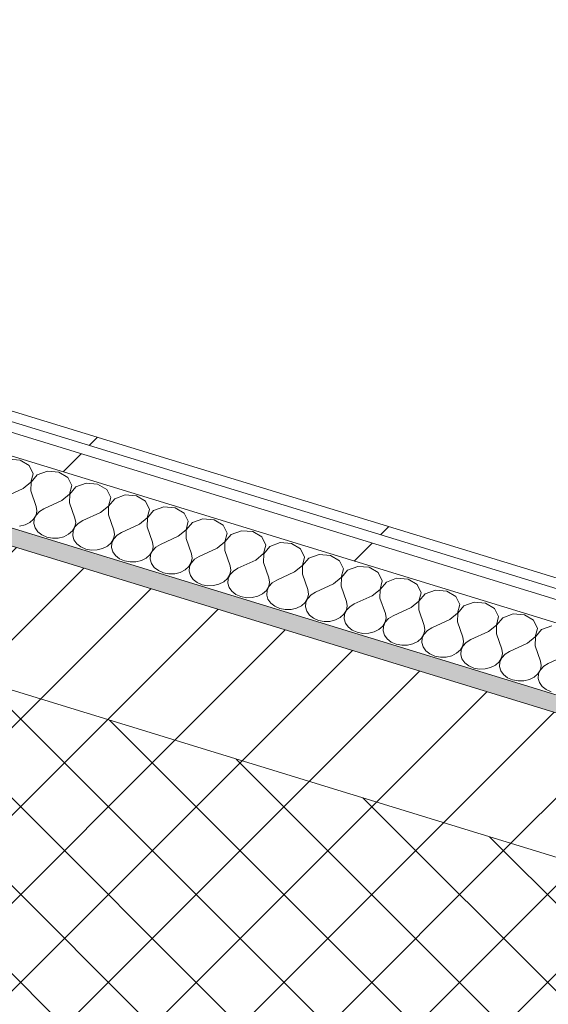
# Model space of a CAD drawing. Header units: millimetres. Extents: x -2220 to 52371, y -4077 to 6953.
# Tile 93 of 256: x 5770 to 6025, y -2556 to -2080. Entities that reach past the tile are written whole.
import ezdxf

# ---------------------------------------------------------------- set-up
doc = ezdxf.new("R2010")
doc.units = ezdxf.units.MM
doc.header["$MEASUREMENT"] = 0
doc.linetypes.add('Wipeout_Contour', pattern=[1000, 0, -1000])
doc.layers.add('12_FAÇ_Façana', color=7, linetype='Continuous')
doc.layers.add('Nuevo_08_E_Envans secs', color=7, linetype='Continuous')
for name, color, linetype, lineweight, true_color in [('12_FAÇ_Façana_Pluma_Nº__174', 7, 'Continuous', 13, 0xe4ad2c), ('12_FAÇ_Façana_Pluma_Nº__176', 7, 'Continuous', 15, 0x93a0c6), ('Nuevo_08_E_Envans secs_Pluma_Nº__102', 7, 'Continuous', 5, 0xcccccc), ('Nuevo_08_E_Envans secs_Pluma_Nº__171', 171, 'Continuous', 13, 0xaaaaff), ('Nuevo_08_E_Envans secs_Pluma_Nº__177', 7, 'Continuous', 15, 0xf7e046)]:
    doc.layers.add(name, color=color, linetype=linetype, lineweight=lineweight, true_color=true_color)
for name, color, linetype, lineweight in [('12_FAÇ_Façana_Pluma_Nº__2', 8, 'Continuous', 5), ('12_FAÇ_Façana_Pluma_Nº__7', 7, 'Continuous', 5), ('Nuevo_08_E_Envans secs_Pluma_Nº__1', 7, 'Continuous', 5)]:
    doc.layers.add(name, color=color, linetype=linetype, lineweight=lineweight)
pattern_1 = [(45, (0, 0), (-183.848, 183.848), [195, -65]), (45, (7e-14, 183.85), (-183.848, 183.848), [195, -65])]

# ---------------------------------------------------------------- blocks, each defined once
blk = doc.blocks.new('Elem Sección_14_1')
at = {"layer": '12_FAÇ_Façana_Pluma_Nº__174', "linetype": 'Continuous', "lineweight": 13, "true_color": 0xe4ad2c}
h = blk.add_hatch(dxfattribs=at)
h.set_pattern_fill('SATE_Aislamiento_0001', color=42, style=0, pattern_type=2)
h.set_pattern_definition([(45, (0, 0), (-21.2132, 21.2132), []), (135, (0, 0), (21.2132, 21.2132), [])])
h.paths.add_polyline_path([(6103.5, -2664.8), (6174.97, -2529.96), (6135.6, -2517.87), (949.17, -926.22), (909.8, -914.14), (838.34, -1048.99)])
at = {"layer": '12_FAÇ_Façana_Pluma_Nº__176', "linetype": 'Continuous', "lineweight": 0, "true_color": 0x495063}
blk.add_hatch(color=251, dxfattribs=at).paths.add_polyline_path([(6167.36, -2457.94), (6171.33, -2450.45), (984.9, -858.8), (980.93, -866.29)])
at = {"layer": '12_FAÇ_Façana_Pluma_Nº__2', "linetype": 'Continuous', "lineweight": 5}
h = blk.add_hatch(dxfattribs=at)
h.set_pattern_fill('Ceramic_0001', color=8, style=0, pattern_type=2)
h.set_pattern_definition([(45, (0, 0), (-21.2132, 21.2132), [])])
h.paths.add_polyline_path([(980.93, -866.29), (949.17, -926.22), (6135.6, -2517.87), (6167.36, -2457.94)])
at = {"layer": '12_FAÇ_Façana_Pluma_Nº__7', "color": 7, "linetype": 'Continuous', "lineweight": 5}
blk.add_line((980.93, -866.29), (6167.36, -2457.94), dxfattribs=at)
at = {"layer": '12_FAÇ_Façana_Pluma_Nº__7', "color": 7, "linetype": 'Continuous', "lineweight": 5, "flags": 128}
blk.add_lwpolyline([(909.8, -914.14), (949.17, -926.22), (6135.6, -2517.87), (6174.97, -2529.96)], dxfattribs=at)
blk = doc.blocks.new('*X142')
at = {"layer": 'Nuevo_08_E_Envans secs_Pluma_Nº__102', "color": 254, "linetype": 'Continuous', "lineweight": 5, "true_color": 0xcccccc}
for p, q in [((5769.77, -2293.2), (5764.27, -2292.76)), ((5774.13, -2295.78), (5769.77, -2293.2)), ((5776.06, -2299.72), (5774.13, -2295.78)), ((5783.02, -2298.51), (5778.04, -2300.33)), ((5788.51, -2298.96), (5783.02, -2298.51)), ((5774.98, -2303.84), (5776.06, -2299.72)), ((5778.04, -2300.33), (5775.06, -2303.87)), ((5792.87, -2301.53), (5788.51, -2298.96)), ((5794.8, -2305.47), (5792.87, -2301.53)), ((5771.21, -2306.92), (5762.57, -2310.9)), ((5771.21, -2306.92), (5774.98, -2303.84)), ((5775.06, -2303.87), (5774.96, -2308.07)), ((5774.96, -2308.07), (5777.56, -2315.5)), ((5793.73, -2309.6), (5794.8, -2305.47)), ((5796.78, -2306.08), (5793.8, -2309.62)), ((5801.77, -2304.26), (5796.78, -2306.08)), ((5807.26, -2304.71), (5801.77, -2304.26)), ((5811.62, -2307.29), (5807.26, -2304.71)), ((5813.55, -2311.23), (5811.62, -2307.29)), ((5789.96, -2312.67), (5781.31, -2316.66)), ((5789.96, -2312.67), (5793.73, -2309.6)), ((5793.8, -2309.62), (5793.71, -2313.82)), ((5812.47, -2315.35), (5813.55, -2311.23)), ((5815.53, -2311.83), (5812.55, -2315.37)), ((5820.51, -2310.02), (5815.53, -2311.83)), ((5826, -2310.46), (5820.51, -2310.02)), ((5830.37, -2313.04), (5826, -2310.46)), ((5777.47, -2319.71), (5777.9, -2317.61)), ((5777.9, -2317.61), (5777.56, -2315.5)), ((5781.31, -2316.66), (5779.15, -2317.99)), ((5793.71, -2313.82), (5796.31, -2321.26)), ((5808.71, -2318.43), (5812.47, -2315.35)), ((5812.55, -2315.37), (5812.45, -2319.58)), ((5832.3, -2316.98), (5830.37, -2313.04)), ((5831.22, -2321.1), (5832.3, -2316.98)), ((5834.27, -2317.59), (5831.29, -2321.13)), ((5839.26, -2315.77), (5834.27, -2317.59)), ((5844.75, -2316.21), (5839.26, -2315.77)), ((5849.11, -2318.79), (5844.75, -2316.21)), ((5774.49, -2323.25), (5776.3, -2321.64)), ((5776.3, -2321.64), (5777.47, -2319.71)), ((5776.63, -2321.74), (5776.47, -2323.86)), ((5777.55, -2319.73), (5776.63, -2321.74)), ((5779.15, -2317.99), (5777.55, -2319.73)), ((5796.65, -2323.36), (5796.31, -2321.26)), ((5800.06, -2322.41), (5797.89, -2323.75)), ((5808.71, -2318.43), (5800.06, -2322.41)), ((5812.45, -2319.58), (5815.05, -2327.01)), ((5827.45, -2324.18), (5831.22, -2321.1)), ((5831.29, -2321.13), (5831.2, -2325.33)), ((5851.04, -2322.73), (5849.11, -2318.79)), ((5858, -2321.52), (5853.02, -2323.34)), ((5863.49, -2321.97), (5858, -2321.52)), ((5867.86, -2324.55), (5863.49, -2321.97)), ((5769.51, -2325.07), (5772.16, -2324.42)), ((5772.16, -2324.42), (5774.49, -2323.25)), ((5776.47, -2323.86), (5777.07, -2325.93)), ((5777.07, -2325.93), (5778.4, -2327.79)), ((5795.05, -2327.39), (5796.22, -2325.46)), ((5796.29, -2325.48), (5795.37, -2327.49)), ((5796.22, -2325.46), (5796.65, -2323.36)), ((5797.89, -2323.75), (5796.29, -2325.48)), ((5815.39, -2329.12), (5815.05, -2327.01)), ((5827.45, -2324.18), (5818.8, -2328.16)), ((5831.2, -2325.33), (5833.8, -2332.76)), ((5846.2, -2329.93), (5849.96, -2326.86)), ((5850.04, -2326.88), (5849.95, -2331.08)), ((5849.96, -2326.86), (5851.04, -2322.73)), ((5853.02, -2323.34), (5850.04, -2326.88)), ((5869.79, -2328.48), (5867.86, -2324.55)), ((5778.4, -2327.79), (5780.34, -2329.31)), ((5780.34, -2329.31), (5782.76, -2330.37)), ((5782.76, -2330.37), (5785.46, -2330.89)), ((5785.46, -2330.89), (5788.25, -2330.82)), ((5788.25, -2330.82), (5790.91, -2330.17)), ((5790.91, -2330.17), (5793.23, -2329)), ((5793.23, -2329), (5795.05, -2327.39)), ((5795.37, -2327.49), (5795.21, -2329.61)), ((5795.21, -2329.61), (5795.82, -2331.68)), ((5795.82, -2331.68), (5797.14, -2333.55)), ((5813.79, -2333.14), (5814.96, -2331.21)), ((5815.04, -2331.24), (5814.12, -2333.24)), ((5814.96, -2331.21), (5815.39, -2329.12)), ((5816.64, -2329.5), (5815.04, -2331.24)), ((5818.8, -2328.16), (5816.64, -2329.5)), ((5846.2, -2329.93), (5837.55, -2333.91)), ((5849.95, -2331.08), (5852.54, -2338.52)), ((5868.71, -2332.61), (5869.79, -2328.48)), ((5871.77, -2329.09), (5868.78, -2332.63)), ((5876.75, -2327.27), (5871.77, -2329.09)), ((5882.24, -2327.72), (5876.75, -2327.27)), ((5886.6, -2330.3), (5882.24, -2327.72)), ((5888.53, -2334.24), (5886.6, -2330.3)), ((5797.14, -2333.55), (5799.09, -2335.07)), ((5799.09, -2335.07), (5801.51, -2336.13)), ((5801.51, -2336.13), (5804.21, -2336.64)), ((5804.21, -2336.64), (5807, -2336.57)), ((5807, -2336.57), (5809.65, -2335.93)), ((5809.65, -2335.93), (5811.98, -2334.75)), ((5811.98, -2334.75), (5813.79, -2333.14)), ((5814.12, -2333.24), (5813.96, -2335.36)), ((5813.96, -2335.36), (5814.56, -2337.43)), ((5833.71, -2336.97), (5834.14, -2334.87)), ((5835.38, -2335.25), (5833.78, -2336.99)), ((5834.14, -2334.87), (5833.8, -2332.76)), ((5837.55, -2333.91), (5835.38, -2335.25)), ((5864.94, -2335.68), (5856.29, -2339.67)), ((5864.94, -2335.68), (5868.71, -2332.61)), ((5868.78, -2332.63), (5868.69, -2336.84)), ((5887.45, -2338.36), (5888.53, -2334.24)), ((5890.51, -2334.84), (5887.53, -2338.38)), ((5895.49, -2333.03), (5890.51, -2334.84)), ((5900.99, -2333.47), (5895.49, -2333.03)), ((5905.35, -2336.05), (5900.99, -2333.47)), ((5907.28, -2339.99), (5905.35, -2336.05)), ((5814.56, -2337.43), (5815.89, -2339.3)), ((5815.89, -2339.3), (5817.83, -2340.82)), ((5817.83, -2340.82), (5820.25, -2341.88)), ((5828.4, -2341.68), (5830.72, -2340.51)), ((5830.72, -2340.51), (5832.54, -2338.89)), ((5832.54, -2338.89), (5833.71, -2336.97)), ((5832.87, -2338.99), (5832.7, -2341.11)), ((5832.7, -2341.11), (5833.31, -2343.19)), ((5833.78, -2336.99), (5832.87, -2338.99)), ((5852.45, -2342.72), (5852.88, -2340.62)), ((5854.13, -2341.01), (5852.53, -2342.74)), ((5852.88, -2340.62), (5852.54, -2338.52)), ((5856.29, -2339.67), (5854.13, -2341.01)), ((5868.69, -2336.84), (5871.29, -2344.27)), ((5883.69, -2341.44), (5875.04, -2345.42)), ((5883.69, -2341.44), (5887.45, -2338.36)), ((5887.53, -2338.38), (5887.44, -2342.59)), ((5906.2, -2344.11), (5907.28, -2339.99)), ((5909.26, -2340.6), (5906.28, -2344.14)), ((5914.24, -2338.78), (5909.26, -2340.6)), ((5919.73, -2339.23), (5914.24, -2338.78)), ((5924.09, -2341.8), (5919.73, -2339.23)), ((5820.25, -2341.88), (5822.96, -2342.39)), ((5822.96, -2342.39), (5825.74, -2342.32)), ((5825.74, -2342.32), (5828.4, -2341.68)), ((5833.31, -2343.19), (5834.63, -2345.05)), ((5834.63, -2345.05), (5836.58, -2346.57)), ((5847.15, -2347.43), (5849.47, -2346.26)), ((5849.47, -2346.26), (5851.28, -2344.65)), ((5851.28, -2344.65), (5852.45, -2342.72)), ((5851.61, -2344.75), (5851.45, -2346.87)), ((5852.53, -2342.74), (5851.61, -2344.75)), ((5871.63, -2346.38), (5871.29, -2344.27)), ((5875.04, -2345.42), (5872.87, -2346.76)), ((5887.44, -2342.59), (5890.04, -2350.02)), ((5902.43, -2347.19), (5906.2, -2344.11)), ((5906.28, -2344.14), (5906.18, -2348.34)), ((5926.02, -2345.74), (5924.09, -2341.8)), ((5924.94, -2349.87), (5926.02, -2345.74)), ((5932.98, -2344.53), (5928, -2346.35)), ((5938.48, -2344.98), (5932.98, -2344.53)), ((5942.84, -2347.56), (5938.48, -2344.98)), ((5836.58, -2346.57), (5839, -2347.63)), ((5839, -2347.63), (5841.7, -2348.15)), ((5841.7, -2348.15), (5844.49, -2348.08)), ((5844.49, -2348.08), (5847.15, -2347.43)), ((5851.45, -2346.87), (5852.05, -2348.94)), ((5852.05, -2348.94), (5853.38, -2350.81)), ((5853.38, -2350.81), (5855.32, -2352.33)), ((5868.22, -2352.01), (5870.03, -2350.4)), ((5870.03, -2350.4), (5871.2, -2348.47)), ((5870.36, -2350.5), (5870.19, -2352.62)), ((5871.27, -2348.5), (5870.36, -2350.5)), ((5871.2, -2348.47), (5871.63, -2346.38)), ((5872.87, -2346.76), (5871.27, -2348.5)), ((5890.37, -2352.13), (5890.04, -2350.02)), ((5902.43, -2347.19), (5893.78, -2351.17)), ((5906.18, -2348.34), (5908.78, -2355.77)), ((5921.18, -2352.94), (5924.94, -2349.87)), ((5925.02, -2349.89), (5924.93, -2354.09)), ((5928, -2346.35), (5925.02, -2349.89)), ((5944.77, -2351.5), (5942.84, -2347.56)), ((5951.73, -2350.29), (5946.75, -2352.1)), ((5957.22, -2350.73), (5951.73, -2350.29)), ((5961.58, -2353.31), (5957.22, -2350.73)), ((5855.32, -2352.33), (5857.74, -2353.38)), ((5857.74, -2353.38), (5860.45, -2353.9)), ((5860.45, -2353.9), (5863.23, -2353.83)), ((5863.23, -2353.83), (5865.89, -2353.19)), ((5865.89, -2353.19), (5868.22, -2352.01)), ((5870.19, -2352.62), (5870.8, -2354.69)), ((5870.8, -2354.69), (5872.12, -2356.56)), ((5888.78, -2356.15), (5889.94, -2354.23)), ((5890.02, -2354.25), (5889.1, -2356.25)), ((5889.94, -2354.23), (5890.37, -2352.13)), ((5891.62, -2352.51), (5890.02, -2354.25)), ((5893.78, -2351.17), (5891.62, -2352.51)), ((5909.12, -2357.88), (5908.78, -2355.77)), ((5921.18, -2352.94), (5912.53, -2356.92)), ((5924.93, -2354.09), (5927.53, -2361.53)), ((5939.92, -2358.7), (5943.69, -2355.62)), ((5943.77, -2355.64), (5943.67, -2359.85)), ((5943.69, -2355.62), (5944.77, -2351.5)), ((5946.75, -2352.1), (5943.77, -2355.64)), ((5963.51, -2357.25), (5961.58, -2353.31)), ((5872.12, -2356.56), (5874.07, -2358.08)), ((5874.07, -2358.08), (5876.49, -2359.14)), ((5876.49, -2359.14), (5879.19, -2359.65)), ((5879.19, -2359.65), (5881.98, -2359.58)), ((5881.98, -2359.58), (5884.64, -2358.94)), ((5884.64, -2358.94), (5886.96, -2357.76)), ((5886.96, -2357.76), (5888.78, -2356.15)), ((5889.1, -2356.25), (5888.94, -2358.37)), ((5888.94, -2358.37), (5889.54, -2360.44)), ((5889.54, -2360.44), (5890.87, -2362.31)), ((5907.52, -2361.91), (5908.69, -2359.98)), ((5908.76, -2360), (5907.85, -2362.01)), ((5908.69, -2359.98), (5909.12, -2357.88)), ((5910.37, -2358.26), (5908.76, -2360)), ((5912.53, -2356.92), (5910.37, -2358.26)), ((5939.92, -2358.7), (5931.28, -2362.68)), ((5943.67, -2359.85), (5946.27, -2367.28)), ((5962.44, -2361.37), (5963.51, -2357.25)), ((5965.49, -2357.86), (5962.51, -2361.4)), ((5970.48, -2356.04), (5965.49, -2357.86)), ((5975.97, -2356.48), (5970.48, -2356.04)), ((5980.33, -2359.06), (5975.97, -2356.48)), ((5982.26, -2363), (5980.33, -2359.06)), ((5890.87, -2362.31), (5892.82, -2363.83)), ((5892.82, -2363.83), (5895.23, -2364.89)), ((5895.23, -2364.89), (5897.94, -2365.4)), ((5900.73, -2365.34), (5903.38, -2364.69)), ((5903.38, -2364.69), (5905.71, -2363.52)), ((5905.71, -2363.52), (5907.52, -2361.91)), ((5907.85, -2362.01), (5907.69, -2364.12)), ((5907.69, -2364.12), (5908.29, -2366.2)), ((5927.43, -2365.73), (5927.87, -2363.63)), ((5929.11, -2364.02), (5927.51, -2365.75)), ((5927.87, -2363.63), (5927.53, -2361.53)), ((5931.28, -2362.68), (5929.11, -2364.02)), ((5958.67, -2364.45), (5950.02, -2368.43)), ((5958.67, -2364.45), (5962.44, -2361.37)), ((5962.51, -2361.4), (5962.42, -2365.6)), ((5981.18, -2367.12), (5982.26, -2363)), ((5984.24, -2363.61), (5981.26, -2367.15)), ((5989.22, -2361.79), (5984.24, -2363.61)), ((5994.71, -2362.24), (5989.22, -2361.79)), ((5999.08, -2364.82), (5994.71, -2362.24)), ((6001.01, -2368.75), (5999.08, -2364.82)), ((5897.94, -2365.4), (5900.73, -2365.34)), ((5908.29, -2366.2), (5909.62, -2368.06)), ((5909.62, -2368.06), (5911.56, -2369.58)), ((5911.56, -2369.58), (5913.98, -2370.64)), ((5922.13, -2370.44), (5924.45, -2369.27)), ((5924.45, -2369.27), (5926.27, -2367.66)), ((5926.27, -2367.66), (5927.43, -2365.73)), ((5926.59, -2367.76), (5926.43, -2369.88)), ((5926.43, -2369.88), (5927.04, -2371.95)), ((5927.51, -2365.75), (5926.59, -2367.76)), ((5946.18, -2371.48), (5946.61, -2369.39)), ((5947.86, -2369.77), (5946.26, -2371.51)), ((5946.61, -2369.39), (5946.27, -2367.28)), ((5950.02, -2368.43), (5947.86, -2369.77)), ((5962.42, -2365.6), (5965.02, -2373.03)), ((5977.42, -2370.2), (5981.18, -2367.12)), ((5981.26, -2367.15), (5981.16, -2371.35)), ((5999.93, -2372.88), (6001.01, -2368.75)), ((6002.99, -2369.36), (6000, -2372.9)), ((6007.97, -2367.54), (6002.99, -2369.36)), ((6013.46, -2367.99), (6007.97, -2367.54)), ((6017.82, -2370.57), (6013.46, -2367.99)), ((5913.98, -2370.64), (5916.68, -2371.16)), ((5916.68, -2371.16), (5919.47, -2371.09)), ((5919.47, -2371.09), (5922.13, -2370.44)), ((5927.04, -2371.95), (5928.36, -2373.82)), ((5928.36, -2373.82), (5930.31, -2375.34)), ((5943.2, -2375.02), (5945.01, -2373.41)), ((5945.01, -2373.41), (5946.18, -2371.48)), ((5945.34, -2373.51), (5945.18, -2375.63)), ((5946.26, -2371.51), (5945.34, -2373.51)), ((5965.36, -2375.14), (5965.02, -2373.03)), ((5968.77, -2374.18), (5966.6, -2375.52)), ((5977.42, -2370.2), (5968.77, -2374.18)), ((5981.16, -2371.35), (5983.76, -2378.79)), ((5996.16, -2375.95), (5999.93, -2372.88)), ((6000, -2372.9), (5999.91, -2377.1)), ((6019.75, -2374.51), (6017.82, -2370.57)), ((6018.67, -2378.63), (6019.75, -2374.51)), ((6026.71, -2373.3), (6021.73, -2375.11)), ((5930.31, -2375.34), (5932.72, -2376.39)), ((5932.72, -2376.39), (5935.43, -2376.91)), ((5935.43, -2376.91), (5938.22, -2376.84)), ((5938.22, -2376.84), (5940.87, -2376.2)), ((5940.87, -2376.2), (5943.2, -2375.02)), ((5945.18, -2375.63), (5945.78, -2377.7)), ((5945.78, -2377.7), (5947.11, -2379.57)), ((5947.11, -2379.57), (5949.05, -2381.09)), ((5961.94, -2380.78), (5963.76, -2379.16)), ((5963.76, -2379.16), (5964.93, -2377.24)), ((5964.08, -2379.26), (5963.92, -2381.38)), ((5965, -2377.26), (5964.08, -2379.26)), ((5964.93, -2377.24), (5965.36, -2375.14)), ((5966.6, -2375.52), (5965, -2377.26)), ((5984.1, -2380.89), (5983.76, -2378.79)), ((5996.16, -2375.95), (5987.51, -2379.94)), ((5999.91, -2377.1), (6002.51, -2384.54)), ((6014.91, -2381.71), (6018.67, -2378.63)), ((6018.75, -2378.65), (6018.66, -2382.86)), ((6021.73, -2375.11), (6018.75, -2378.65)), ((5949.05, -2381.09), (5951.47, -2382.15)), ((5951.47, -2382.15), (5954.17, -2382.66)), ((5954.17, -2382.66), (5956.96, -2382.59)), ((5956.96, -2382.59), (5959.62, -2381.95)), ((5959.62, -2381.95), (5961.94, -2380.78)), ((5963.92, -2381.38), (5964.53, -2383.46)), ((5964.53, -2383.46), (5965.85, -2385.32)), ((5982.5, -2384.92), (5983.67, -2382.99)), ((5983.75, -2383.01), (5982.83, -2385.02)), ((5983.67, -2382.99), (5984.1, -2380.89)), ((5985.35, -2381.27), (5983.75, -2383.01)), ((5987.51, -2379.94), (5985.35, -2381.27)), ((6014.91, -2381.71), (6006.26, -2385.69)), ((6018.66, -2382.86), (6021.25, -2390.29)), ((5965.85, -2385.32), (5967.8, -2386.84)), ((5967.8, -2386.84), (5970.22, -2387.9)), ((5970.22, -2387.9), (5972.92, -2388.41)), ((5972.92, -2388.41), (5975.71, -2388.35)), ((5975.71, -2388.35), (5978.36, -2387.7)), ((5978.36, -2387.7), (5980.69, -2386.53)), ((5980.69, -2386.53), (5982.5, -2384.92)), ((5982.83, -2385.02), (5982.67, -2387.14)), ((5982.67, -2387.14), (5983.27, -2389.21)), ((6001.25, -2390.67), (6002.42, -2388.74)), ((6002.49, -2388.77), (6001.58, -2390.77)), ((6002.42, -2388.74), (6002.85, -2386.65)), ((6004.09, -2387.03), (6002.49, -2388.77)), ((6002.85, -2386.65), (6002.51, -2384.54)), ((6006.26, -2385.69), (6004.09, -2387.03)), ((6033.65, -2387.46), (6025, -2391.44)), ((5983.27, -2389.21), (5984.6, -2391.08)), ((5984.6, -2391.08), (5986.54, -2392.6)), ((5986.54, -2392.6), (5988.96, -2393.65)), ((5988.96, -2393.65), (5991.67, -2394.17)), ((5994.45, -2394.1), (5997.11, -2393.45)), ((5997.11, -2393.45), (5999.43, -2392.28)), ((5999.43, -2392.28), (6001.25, -2390.67)), ((6001.58, -2390.77), (6001.41, -2392.89)), ((6001.41, -2392.89), (6002.02, -2394.96)), ((6021.16, -2394.49), (6021.59, -2392.4)), ((6022.84, -2392.78), (6021.24, -2394.52)), ((6021.59, -2392.4), (6021.25, -2390.29)), ((6025, -2391.44), (6022.84, -2392.78)), ((5991.67, -2394.17), (5994.45, -2394.1)), ((6002.02, -2394.96), (6003.34, -2396.83)), ((6003.34, -2396.83), (6005.29, -2398.35)), ((6005.29, -2398.35), (6007.71, -2399.41)), ((6015.86, -2399.21), (6018.18, -2398.03)), ((6018.18, -2398.03), (6019.99, -2396.42)), ((6019.99, -2396.42), (6021.16, -2394.49)), ((6020.32, -2396.52), (6020.16, -2398.64)), ((6021.24, -2394.52), (6020.32, -2396.52)), ((6007.71, -2399.41), (6010.41, -2399.92)), ((6010.41, -2399.92), (6013.2, -2399.85)), ((6013.2, -2399.85), (6015.86, -2399.21)), ((6020.16, -2398.64), (6020.76, -2400.71)), ((6020.76, -2400.71), (6022.09, -2402.58)), ((6022.09, -2402.58), (6024.03, -2404.1)), ((6024.03, -2404.1), (6026.45, -2405.16))]:
    blk.add_line(p, q, dxfattribs=at)
blk = doc.blocks.new('Elem Sección_111_1')
at = {"layer": 'Nuevo_08_E_Envans secs', "lineweight": 0}
blk.add_blockref('*X142', (0, 0), dxfattribs=at)
at = {"color": 254, "linetype": 'Wipeout_Contour', "lineweight": 0, "ltscale": 15755.887503}
blk.add_wipeout([(968.96, -802.52), (6170.16, -2398.7), (6172.54, -2394.21), (971.34, -798.02)], dxfattribs=at).dxf.layer = 'Nuevo_08_E_Envans secs'
at = {"layer": 'Nuevo_08_E_Envans secs_Pluma_Nº__171', "linetype": 'Continuous', "lineweight": 13, "true_color": 0xaaaaff}
h = blk.add_hatch(dxfattribs=at)
h.set_pattern_fill('Panellat_HPL_0001', color=161, style=0, pattern_type=2)
h.set_pattern_definition(pattern_1)
h.paths.add_polyline_path([(968.96, -802.52), (6170.16, -2398.7), (6172.54, -2394.21), (971.34, -798.02)])
at = {"color": 254, "linetype": 'Wipeout_Contour', "lineweight": 0, "ltscale": 15758.288048}
blk.add_wipeout([(6162.61, -2412.93), (6167.77, -2403.19), (966.58, -807.01), (961.42, -816.75)], dxfattribs=at).dxf.layer = 'Nuevo_08_E_Envans secs'
at = {"layer": 'Nuevo_08_E_Envans secs_Pluma_Nº__177', "linetype": 'Continuous', "lineweight": 15, "true_color": 0xf7e046}
h = blk.add_hatch(dxfattribs=at)
h.set_pattern_fill('Panellat_HPL_0001', color=53, style=0, pattern_type=2)
h.set_pattern_definition(pattern_1)
h.paths.add_polyline_path([(6162.61, -2412.93), (6167.77, -2403.19), (966.58, -807.01), (961.42, -816.75)])
at = {"layer": 'Nuevo_08_E_Envans secs_Pluma_Nº__1', "color": 7, "linetype": 'Continuous', "lineweight": 5}
for p, q in [((968.96, -802.52), (6170.16, -2398.7)), ((966.58, -807.01), (6167.77, -2403.19)), ((961.42, -816.75), (6162.61, -2412.93)), ((1035.31, -817.65), (6172.54, -2394.21)), ((984.9, -858.8), (6146.73, -2442.9))]:
    blk.add_line(p, q, dxfattribs=at)

msp = doc.modelspace()

# ---------------------------------------------------------------- block references
at = {"layer": '12_FAÇ_Façana', "lineweight": 0}
msp.add_blockref('Elem Sección_14_1', (0, 0), dxfattribs=at)

# ---------------------------------------------------------------- next in the draw order: block references
at = {"layer": 'Nuevo_08_E_Envans secs', "lineweight": 0}
msp.add_blockref('Elem Sección_111_1', (0, 0), dxfattribs=at)

doc.saveas('drawing.dxf')
